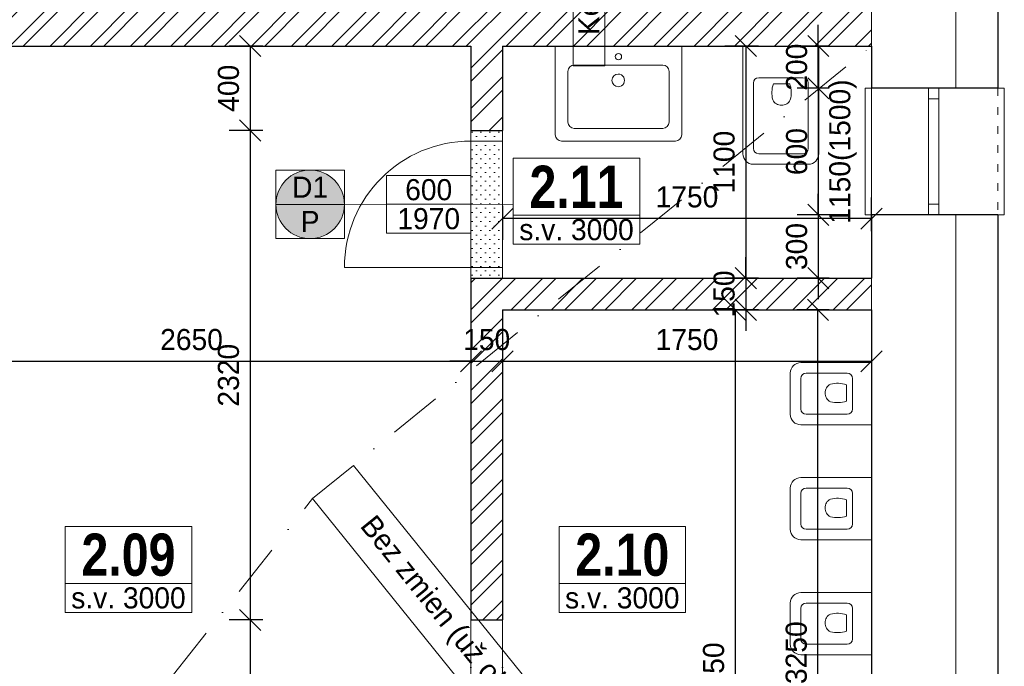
# Model space of a CAD drawing. Header units: millimetres. Extents: x -65956 to 5894746, y -14679 to 163521.
# Tile 20 of 89: x -40146 to -35476, y 1424 to 4488. Entities that reach past the tile are written whole.
import ezdxf

# ---------------------------------------------------------------- set-up
doc = ezdxf.new("R2010")
doc.units = ezdxf.units.MM
for name, pattern in [('__$$DASHDOT$$', [10.01, 5, -2.5, 0.01, -2.5]), ('ACAD_ISO03W100', [30, 12, -18]), ('ČERCHOVANÁ', [1, 0.5, -0.25, 0, -0.25])]:
    doc.linetypes.add(name, pattern=pattern)
doc.layers.get('0').update_dxf_attribs({"lineweight": 5})
doc.layers.get('Defpoints').update_dxf_attribs({"color": 2, "lineweight": 30})
doc.layers.add('- pomocna', color=232, linetype='Continuous', lineweight=0, plot=False)
for name, color, linetype, lineweight in [('- zariadenie', 30, 'Continuous', 0), ('A-Místnosti-T', 6, 'Continuous', 5), ('H popisky', 30, 'Continuous', 25), ('H stavba', 82, 'Continuous', 30), ('KOTY', 51, 'Continuous', 5), ('m_popis', 7, 'Continuous', 0), ('otvor', 163, 'Continuous', 5), ('RE-nove', 10, 'Continuous', 0), ('Tbč stavba', 4, 'ČERCHOVANÁ', 0), ('Tč stavba', 7, 'ACAD_ISO03W100', 5), ('VT kóty', 51, 'Continuous', 5), ('VT sanita', 210, 'Continuous', 5), ('VT šrafy', 253, 'Continuous', 9)]:
    doc.layers.add(name, color=color, linetype=linetype, lineweight=lineweight)
doc.styles.add('1-100_te_2mm_200', font='technic_.ttf', dxfattribs={"height": 200})
doc.styles.add('1-20_ce_5mm_100', font='GOTHIC.TTF', dxfattribs={"height": 100})
doc.styles.add('1-50_ce_2mm_100', font='GOTHIC.TTF', dxfattribs={"height": 100})
doc.dimstyles.new('technic_1-100', dxfattribs={"dimtxt": 200, "dimasz": 240, "dimexe": 300, "dimexo": 200, "dimgap": 100, "dimtad": 1, "dimdec": 1, "dimrnd": 0.5, "dimtxsty": '1-100_te_2mm_200', "dimblk": 'OBLIQUE', "dimcen": 2.5, "dimclrd": 256, "dimclrt": 256, "dimadec": 0, "dimazin": 0, "dimtfac": 1, "dimtdec": 1, "dimtix": 1, "dimtmove": 1, "dimatfit": 3, "dimldrblk": 'OBLIQUE', "dimfxl": 400, "dimfxlon": 1, "dimarcsym": 0})
pattern_1 = [(45, (0, -10810.44), (-95.4594, 95.4594), []), (45, (63.64, -10810.44), (-95.4594, 95.4594), [])]

# ---------------------------------------------------------------- blocks, each defined once
blk = doc.blocks.new('_Oblique')
at = {"color": 0, "linetype": 'ByBlock', "lineweight": -2}
blk.add_line((-0.5, -0.5), (0.5, 0.5), dxfattribs=at)
blk = doc.blocks.new('*D640')
at = {"layer": 'Defpoints', "color": 0, "transparency": 16777216}
for p in [(-37856, 3963.3), (-37856, 3545.5), (-36106, 3263.3)]:
    blk.add_point(p, dxfattribs=at)
at = {"layer": 'KOTY', "color": 0, "lineweight": -2, "transparency": 16777216}
for p, q in [((-36106, 3485.5), (-36106, 3645.5)), ((-37856, 3605.5), (-37856, 3445.5))]:
    blk.add_line(p, q, dxfattribs=at)
at = {"layer": 'KOTY', "lineweight": -2, "transparency": 16777216}
blk.add_line((-36106, 3545.5), (-37856, 3545.5), dxfattribs=at)
at = {"layer": 'KOTY', "lineweight": -2, "transparency": 16777216, "xscale": 100, "yscale": 100, "zscale": 100, "rotation": 180}
blk.add_blockref('_Oblique', (-37856, 3545.5), dxfattribs=at)
at = {"layer": 'KOTY', "lineweight": -2, "transparency": 16777216, "xscale": 100, "yscale": 100, "zscale": 100}
blk.add_blockref('_Oblique', (-36106, 3545.5), dxfattribs=at)
at = {"layer": 'KOTY', "transparency": 16777216, "insert": (-36981, 3648), "char_height": 100, "attachment_point": 5, "style": '1-20_ce_5mm_100'}
blk.add_mtext('1750', dxfattribs=at)
blk = doc.blocks.new('*D641')
at = {"layer": 'Defpoints', "color": 0, "transparency": 16777216}
for p in [(-36358.2, 4363.3), (-36106, 4363.3), (-36106, 4163.3)]:
    blk.add_point(p, dxfattribs=at)
at = {"layer": 'KOTY', "lineweight": -2, "transparency": 16777216}
for p, q in [((-36358.2, 4363.3), (-36358.2, 4463.3)), ((-36358.2, 4163.3), (-36358.2, 4363.3)), ((-36358.2, 4163.3), (-36358.2, 4063.3))]:
    blk.add_line(p, q, dxfattribs=at)
at = {"layer": 'KOTY', "color": 0, "lineweight": -2, "transparency": 16777216}
for p, q in [((-36306, 4363.3), (-36458.2, 4363.3)), ((-36306, 4163.3), (-36458.2, 4163.3))]:
    blk.add_line(p, q, dxfattribs=at)
at = {"layer": 'KOTY', "lineweight": -2, "transparency": 16777216, "xscale": 100, "yscale": 100, "zscale": 100}
for p, rotation in [((-36358.2, 4363.3), 270), ((-36358.2, 4163.3), 90)]:
    blk.add_blockref('_Oblique', p, dxfattribs=dict(at, rotation=rotation))
at = {"layer": 'KOTY', "transparency": 16777216, "insert": (-36460.7, 4263.3), "char_height": 100, "attachment_point": 5, "rotation": 90, "style": '1-20_ce_5mm_100'}
blk.add_mtext('200', dxfattribs=at)
blk = doc.blocks.new('*D642')
at = {"layer": 'Defpoints', "color": 0, "transparency": 16777216}
for p in [(-36106, 4163.3), (-36358.2, 3563.3), (-36106, 3563.3)]:
    blk.add_point(p, dxfattribs=at)
at = {"layer": 'KOTY', "lineweight": -2, "transparency": 16777216}
for p, q in [((-36358.2, 4163.3), (-36358.2, 4263.3)), ((-36358.2, 4163.3), (-36358.2, 3563.3)), ((-36358.2, 3563.3), (-36358.2, 3463.3))]:
    blk.add_line(p, q, dxfattribs=at)
at = {"layer": 'KOTY', "color": 0, "lineweight": -2, "transparency": 16777216}
for p, q in [((-36306, 4163.3), (-36458.2, 4163.3)), ((-36306, 3563.3), (-36458.2, 3563.3))]:
    blk.add_line(p, q, dxfattribs=at)
at = {"layer": 'KOTY', "lineweight": -2, "transparency": 16777216, "xscale": 100, "yscale": 100, "zscale": 100}
for p, rotation in [((-36358.2, 4163.3), 270), ((-36358.2, 3563.3), 90)]:
    blk.add_blockref('_Oblique', p, dxfattribs=dict(at, rotation=rotation))
at = {"layer": 'KOTY', "transparency": 16777216, "char_height": 100, "attachment_point": 5, "rotation": 90, "style": '1-20_ce_5mm_100'}
for s, insert in [('1150(1500)', (-36241.5, 3863.3)), ('600', (-36460.7, 3863.3))]:
    blk.add_mtext(s, dxfattribs=dict(at, insert=insert))
blk = doc.blocks.new('*D643')
at = {"layer": 'Defpoints', "color": 0, "transparency": 16777216}
for p in [(-36106, 3563.3), (-36358.2, 3263.3), (-36106, 3263.3)]:
    blk.add_point(p, dxfattribs=at)
at = {"layer": 'KOTY', "lineweight": -2, "transparency": 16777216}
for p, q in [((-36358.2, 3563.3), (-36358.2, 3663.3)), ((-36358.2, 3563.3), (-36358.2, 3263.3)), ((-36358.2, 3263.3), (-36358.2, 3163.3))]:
    blk.add_line(p, q, dxfattribs=at)
at = {"layer": 'KOTY', "color": 0, "lineweight": -2, "transparency": 16777216}
for p, q in [((-36306, 3563.3), (-36458.2, 3563.3)), ((-36306, 3263.3), (-36458.2, 3263.3))]:
    blk.add_line(p, q, dxfattribs=at)
at = {"layer": 'KOTY', "lineweight": -2, "transparency": 16777216, "xscale": 100, "yscale": 100, "zscale": 100}
for p, rotation in [((-36358.2, 3563.3), 270), ((-36358.2, 3263.3), 90)]:
    blk.add_blockref('_Oblique', p, dxfattribs=dict(at, rotation=rotation))
at = {"layer": 'KOTY', "transparency": 16777216, "insert": (-36460.7, 3413.3), "char_height": 100, "attachment_point": 5, "rotation": 90, "style": '1-20_ce_5mm_100'}
blk.add_mtext('300', dxfattribs=at)
blk = doc.blocks.new('sfdgfdgfdg')
at = {"layer": '- zariadenie'}
for p, q in [((1161908.6, -607680.5), (1162418.7, -607680.5)), ((1162418.7, -607680.5), (1162418.7, -608040.5)), ((1161858.6, -607990.5), (1161858.6, -607730.5)), ((1161933.6, -607730.5), (1162243.7, -607730.5)), ((1161908.6, -607965.5), (1161908.6, -607755.5)), ((1162268.7, -607965.5), (1162268.7, -607755.5)), ((1162239.6, -607864), (1162239.6, -607825.3)), ((1162239.6, -607864), (1162239.6, -607902.6)), ((1162243.7, -607990.5), (1161933.6, -607990.5)), ((1162418.7, -608040.5), (1161908.6, -608040.5))]:
    blk.add_line(p, q, dxfattribs=at)
for centre, radius, start, end in [((1161908.6, -607730.5), 50, 90, 180), ((1161933.6, -607755.5), 25, 90, 180), ((1162243.7, -607755.5), 25, 0, 90), ((1162180.5, -607860.5), 41.5, 113.5039, 185.7802), ((1162197.1, -607943.6), 125.7, 70.245, 105.3461), ((1162180.5, -607867.4), 41.5, 174.2198, 246.4961), ((1162197.1, -607784.3), 125.7, 254.654, 289.755), ((1161933.6, -607965.5), 25, 180, 270), ((1162243.7, -607965.5), 25, 270, 0), ((1161908.6, -607990.5), 50, 180, 270)]:
    blk.add_arc(centre, radius, start, end, dxfattribs=at)
blk = doc.blocks.new('u 600x450')
for p, q in [((300, 0), (-300, 0)), ((-300, 0), (-300, -420)), ((300, -420), (300, 0)), ((210, -90), (-210, -90)), ((-240, -120), (-240, -360)), ((240, -360), (240, -120)), ((-210, -390), (210, -390)), ((-270, -450), (270, -450))]:
    blk.add_line(p, q)
blk.add_circle((0, -50), 15)
for centre, start, end in [((-210, -120), 90, 180), ((210, -120), 360, 90), ((-210, -360), 180, 270), ((210, -360), 270, 360), ((-270, -420), 180, 270), ((270, -420), 270, 360)]:
    blk.add_arc(centre, 30, start, end)
for start_param, end_param in [(4.457203, 7.598795), (1.31561, 4.457203)]:
    blk.add_ellipse((-1.3, -162.4), major_axis=(-29, -7.6), ratio=1, start_param=start_param, end_param=end_param)
blk = doc.blocks.new('*D647')
at = {"layer": 'Defpoints', "color": 0, "transparency": 16777216}
for p in [(-37856, 3113.3), (-36106, 3113.3), (-36106, 2869.3)]:
    blk.add_point(p, dxfattribs=at)
at = {"layer": 'KOTY', "color": 0, "lineweight": -2, "transparency": 16777216}
for p, q in [((-37856, 2913.3), (-37856, 2769.3)), ((-36106, 2913.3), (-36106, 2769.3))]:
    blk.add_line(p, q, dxfattribs=at)
at = {"layer": 'KOTY', "lineweight": -2, "transparency": 16777216}
blk.add_line((-37856, 2869.3), (-36106, 2869.3), dxfattribs=at)
at = {"layer": 'KOTY', "lineweight": -2, "transparency": 16777216, "xscale": 100, "yscale": 100, "zscale": 100, "rotation": 180}
blk.add_blockref('_Oblique', (-37856, 2869.3), dxfattribs=at)
at = {"layer": 'KOTY', "lineweight": -2, "transparency": 16777216, "xscale": 100, "yscale": 100, "zscale": 100}
blk.add_blockref('_Oblique', (-36106, 2869.3), dxfattribs=at)
at = {"layer": 'KOTY', "transparency": 16777216, "insert": (-36981, 2971.8), "char_height": 100, "attachment_point": 5, "style": '1-20_ce_5mm_100'}
blk.add_mtext('1750', dxfattribs=at)
blk = doc.blocks.new('*D648')
at = {"layer": 'Defpoints', "color": 0, "transparency": 16777216}
for p in [(-36106, 4363.3), (-36702, 3263.3), (-36106, 3263.3)]:
    blk.add_point(p, dxfattribs=at)
at = {"layer": 'KOTY', "color": 0, "lineweight": -2, "transparency": 16777216}
for p, q in [((-36642, 4363.3), (-36802, 4363.3)), ((-36642, 3263.3), (-36802, 3263.3))]:
    blk.add_line(p, q, dxfattribs=at)
at = {"layer": 'KOTY', "lineweight": -2, "transparency": 16777216}
blk.add_line((-36702, 4363.3), (-36702, 3263.3), dxfattribs=at)
at = {"layer": 'KOTY', "lineweight": -2, "transparency": 16777216, "xscale": 100, "yscale": 100, "zscale": 100}
for p, rotation in [((-36702, 4363.3), 90), ((-36702, 3263.3), 270)]:
    blk.add_blockref('_Oblique', p, dxfattribs=dict(at, rotation=rotation))
at = {"layer": 'KOTY', "transparency": 16777216, "insert": (-36804.6, 3813.3), "char_height": 100, "attachment_point": 5, "rotation": 90, "style": '1-20_ce_5mm_100'}
blk.add_mtext('1100', dxfattribs=at)
blk = doc.blocks.new('*D649')
at = {"layer": 'Defpoints', "color": 0, "transparency": 16777216}
for p in [(-36106, 3263.3), (-36702, 3113.3), (-36106, 3113.3)]:
    blk.add_point(p, dxfattribs=at)
at = {"layer": 'KOTY', "lineweight": -2, "transparency": 16777216}
for p, q in [((-36702, 3263.3), (-36702, 3363.3)), ((-36702, 3263.3), (-36702, 3113.3)), ((-36702, 3113.3), (-36702, 3013.3))]:
    blk.add_line(p, q, dxfattribs=at)
at = {"layer": 'KOTY', "color": 0, "lineweight": -2, "transparency": 16777216}
for p, q in [((-36642, 3263.3), (-36802, 3263.3)), ((-36642, 3113.3), (-36802, 3113.3))]:
    blk.add_line(p, q, dxfattribs=at)
at = {"layer": 'KOTY', "lineweight": -2, "transparency": 16777216, "xscale": 100, "yscale": 100, "zscale": 100}
for p, rotation in [((-36702, 3263.3), 270), ((-36702, 3113.3), 90)]:
    blk.add_blockref('_Oblique', p, dxfattribs=dict(at, rotation=rotation))
at = {"layer": 'KOTY', "transparency": 16777216, "insert": (-36804.6, 3188.3), "char_height": 100, "attachment_point": 5, "rotation": 90, "style": '1-20_ce_5mm_100'}
blk.add_mtext('150', dxfattribs=at)
blk = doc.blocks.new('*D650')
at = {"layer": 'Defpoints', "color": 0, "transparency": 16777216}
for p in [(-36106, 3113.3), (-37856, -336.7), (-36752, -336.7)]:
    blk.add_point(p, dxfattribs=at)
at = {"layer": 'KOTY', "color": 0, "lineweight": -2, "transparency": 16777216}
for p, q in [((-36692, 3113.3), (-36852, 3113.3)), ((-36812, -336.7), (-36652, -336.7))]:
    blk.add_line(p, q, dxfattribs=at)
at = {"layer": 'KOTY', "lineweight": -2, "transparency": 16777216}
blk.add_line((-36752, 3113.3), (-36752, -336.7), dxfattribs=at)
at = {"layer": 'KOTY', "lineweight": -2, "transparency": 16777216, "xscale": 100, "yscale": 100, "zscale": 100}
for p, rotation in [((-36752, 3113.3), 90), ((-36752, -336.7), 270)]:
    blk.add_blockref('_Oblique', p, dxfattribs=dict(at, rotation=rotation))
at = {"layer": 'KOTY', "transparency": 16777216, "insert": (-36854.6, 1388.3), "char_height": 100, "attachment_point": 5, "rotation": 90, "style": '1-20_ce_5mm_100'}
blk.add_mtext('3450', dxfattribs=at)
blk = doc.blocks.new('fdgfdsgdfs')
at = {"layer": '- zariadenie'}
for p, q in [((1096714.8, -605249), (1096519.8, -605249)), ((1096469.8, -605299), (1096469.8, -605634.1)), ((1096519.8, -605324), (1096519.8, -605519.1)), ((1096689.8, -605299), (1096544.8, -605299)), ((1096714.8, -605519.1), (1096714.8, -605324)), ((1096764.8, -605634.1), (1096764.8, -605299)), ((1096689.8, -605544.1), (1096544.8, -605544.1)), ((1096620.8, -605515), (1096582.2, -605515)), ((1096620.8, -605515), (1096659.5, -605515)), ((1096469.8, -605634.1), (1096764.8, -605634.1))]:
    blk.add_line(p, q, dxfattribs=at)
for centre, radius, start, end in [((1096519.8, -605299), 50, 90, 180), ((1096714.8, -605299), 50, 0, 90), ((1096544.8, -605324), 25, 90, 180), ((1096689.8, -605324), 25, 0, 90), ((1096617.4, -605455.8), 41.5, 84.2198, 156.4961), ((1096624.3, -605455.8), 41.5, 23.5039, 95.7802), ((1096700.5, -605472.5), 125.7, 164.6539, 199.755), ((1096541.2, -605472.5), 125.7, 340.245, 15.346), ((1096544.8, -605519.1), 25, 180, 270), ((1096689.8, -605519.1), 25, 270, 0)]:
    blk.add_arc(centre, radius, start, end, dxfattribs=at)
blk = doc.blocks.new('*D652')
at = {"layer": 'Defpoints', "color": 0, "transparency": 16777216}
for p in [(-38006, 4363.3), (-39052.8, 3963.3), (-38006, 3963.3)]:
    blk.add_point(p, dxfattribs=at)
at = {"layer": 'KOTY', "color": 0, "lineweight": -2, "transparency": 16777216}
for p, q in [((-38992.8, 4363.3), (-39152.8, 4363.3)), ((-38992.8, 3963.3), (-39152.8, 3963.3))]:
    blk.add_line(p, q, dxfattribs=at)
at = {"layer": 'KOTY', "lineweight": -2, "transparency": 16777216}
blk.add_line((-39052.8, 4363.3), (-39052.8, 3963.3), dxfattribs=at)
at = {"layer": 'KOTY', "lineweight": -2, "transparency": 16777216, "xscale": 100, "yscale": 100, "zscale": 100}
for p, rotation in [((-39052.8, 4363.3), 90), ((-39052.8, 3963.3), 270)]:
    blk.add_blockref('_Oblique', p, dxfattribs=dict(at, rotation=rotation))
at = {"layer": 'KOTY', "transparency": 16777216, "insert": (-39155.4, 4163.3), "char_height": 100, "attachment_point": 5, "rotation": 90, "style": '1-20_ce_5mm_100'}
blk.add_mtext('400', dxfattribs=at)
blk = doc.blocks.new('*D653')
at = {"layer": 'Defpoints', "color": 0, "transparency": 16777216}
for p in [(-38006, 3963.3), (-39052.8, 1643.3), (-38006, 1643.3)]:
    blk.add_point(p, dxfattribs=at)
at = {"layer": 'KOTY', "color": 0, "lineweight": -2, "transparency": 16777216}
for p, q in [((-38992.8, 3963.3), (-39152.8, 3963.3)), ((-38992.8, 1643.3), (-39152.8, 1643.3))]:
    blk.add_line(p, q, dxfattribs=at)
at = {"layer": 'KOTY', "lineweight": -2, "transparency": 16777216}
blk.add_line((-39052.8, 3963.3), (-39052.8, 1643.3), dxfattribs=at)
at = {"layer": 'KOTY', "lineweight": -2, "transparency": 16777216, "xscale": 100, "yscale": 100, "zscale": 100}
for p, rotation in [((-39052.8, 3963.3), 90), ((-39052.8, 1643.3), 270)]:
    blk.add_blockref('_Oblique', p, dxfattribs=dict(at, rotation=rotation))
at = {"layer": 'KOTY', "transparency": 16777216, "insert": (-39155.4, 2803.3), "char_height": 100, "attachment_point": 5, "rotation": 90, "style": '1-20_ce_5mm_100'}
blk.add_mtext('2320', dxfattribs=at)
blk = doc.blocks.new('*D654')
at = {"layer": 'Defpoints', "color": 0, "transparency": 16777216}
for p in [(-38006, 1643.3), (-39052.8, 843.3), (-38006, 843.3)]:
    blk.add_point(p, dxfattribs=at)
at = {"layer": 'KOTY', "color": 0, "lineweight": -2, "transparency": 16777216}
for p, q in [((-38992.8, 1643.3), (-39152.8, 1643.3)), ((-38992.8, 843.3), (-39152.8, 843.3))]:
    blk.add_line(p, q, dxfattribs=at)
at = {"layer": 'KOTY', "lineweight": -2, "transparency": 16777216}
blk.add_line((-39052.8, 1643.3), (-39052.8, 843.3), dxfattribs=at)
at = {"layer": 'KOTY', "lineweight": -2, "transparency": 16777216, "xscale": 100, "yscale": 100, "zscale": 100}
for p, rotation in [((-39052.8, 1643.3), 90), ((-39052.8, 843.3), 270)]:
    blk.add_blockref('_Oblique', p, dxfattribs=dict(at, rotation=rotation))
at = {"layer": 'KOTY', "transparency": 16777216, "char_height": 100, "attachment_point": 5, "rotation": 90, "style": '1-20_ce_5mm_100'}
for s, insert in [('2000', (-38950.3, 1243.3)), ('800', (-39155.4, 1243.3))]:
    blk.add_mtext(s, dxfattribs=dict(at, insert=insert))
blk = doc.blocks.new('*D660')
at = {"layer": 'Defpoints', "color": 0, "transparency": 16777216}
for p in [(-40656, 3363.3), (-38006, 3263.3), (-38006, 2869.3)]:
    blk.add_point(p, dxfattribs=at)
at = {"layer": 'KOTY', "color": 0, "lineweight": -2, "transparency": 16777216}
for p, q in [((-40656, 2929.3), (-40656, 2769.3)), ((-38006, 2929.3), (-38006, 2769.3))]:
    blk.add_line(p, q, dxfattribs=at)
at = {"layer": 'KOTY', "lineweight": -2, "transparency": 16777216}
blk.add_line((-40656, 2869.3), (-38006, 2869.3), dxfattribs=at)
at = {"layer": 'KOTY', "lineweight": -2, "transparency": 16777216, "xscale": 100, "yscale": 100, "zscale": 100, "rotation": 180}
blk.add_blockref('_Oblique', (-40656, 2869.3), dxfattribs=at)
at = {"layer": 'KOTY', "lineweight": -2, "transparency": 16777216, "xscale": 100, "yscale": 100, "zscale": 100}
blk.add_blockref('_Oblique', (-38006, 2869.3), dxfattribs=at)
at = {"layer": 'KOTY', "transparency": 16777216, "insert": (-39331, 2971.8), "char_height": 100, "attachment_point": 5, "style": '1-20_ce_5mm_100'}
blk.add_mtext('2650', dxfattribs=at)
blk = doc.blocks.new('*D661')
at = {"layer": 'Defpoints', "color": 0, "transparency": 16777216}
for p in [(-38006, 3263.3), (-37856, 3113.3), (-37856, 2869.3)]:
    blk.add_point(p, dxfattribs=at)
at = {"layer": 'KOTY', "color": 0, "lineweight": -2, "transparency": 16777216}
for p, q in [((-38006, 2929.3), (-38006, 2769.3)), ((-37856, 2913.3), (-37856, 2769.3))]:
    blk.add_line(p, q, dxfattribs=at)
at = {"layer": 'KOTY', "lineweight": -2, "transparency": 16777216}
for p, q in [((-38006, 2869.3), (-38106, 2869.3)), ((-38006, 2869.3), (-37856, 2869.3)), ((-37856, 2869.3), (-37756, 2869.3))]:
    blk.add_line(p, q, dxfattribs=at)
at = {"layer": 'KOTY', "lineweight": -2, "transparency": 16777216, "xscale": 100, "yscale": 100, "zscale": 100}
blk.add_blockref('_Oblique', (-38006, 2869.3), dxfattribs=at)
at = {"layer": 'KOTY', "lineweight": -2, "transparency": 16777216, "xscale": 100, "yscale": 100, "zscale": 100, "rotation": 180}
blk.add_blockref('_Oblique', (-37856, 2869.3), dxfattribs=at)
at = {"layer": 'KOTY', "transparency": 16777216, "insert": (-37931, 2971.8), "char_height": 100, "attachment_point": 5, "style": '1-20_ce_5mm_100'}
blk.add_mtext('150', dxfattribs=at)
blk = doc.blocks.new('*T453')
at = {"layer": 'Defpoints', "color": 8, "linetype": 'ByBlock', "lineweight": 0, "transparency": 16777216}
for p, q in [((0, 0), (600, 0)), ((0, 0), (0, -270.7)), ((600, 0), (600, -270.7)), ((0, -270.7), (600, -270.7))]:
    blk.add_line(p, q, dxfattribs=at)
at = {"layer": 'H popisky', "color": 0, "transparency": 16777216, "insert": (300, -135.3), "char_height": 200, "width": 596, "attachment_point": 5, "style": '1-50_ce_2mm_100'}
blk.add_mtext('{\\fTechnicLite|b1|i0|c2|p2;\\C256;2.09}', dxfattribs=at)
blk = doc.blocks.new('*T454')
at = {"layer": 'Defpoints', "color": 8, "linetype": 'ByBlock', "lineweight": 0, "transparency": 16777216}
for p, q in [((0, 0), (600, 0)), ((0, 0), (0, -270.7)), ((600, 0), (600, -270.7)), ((0, -270.7), (600, -270.7))]:
    blk.add_line(p, q, dxfattribs=at)
at = {"layer": 'H popisky', "color": 0, "transparency": 16777216, "insert": (300, -135.3), "char_height": 200, "width": 596, "attachment_point": 5, "style": '1-50_ce_2mm_100'}
blk.add_mtext('{\\fTechnicLite|b1|i0|c2|p2;\\C256;2.10}', dxfattribs=at)
blk = doc.blocks.new('*T455')
at = {"layer": 'Defpoints', "color": 8, "linetype": 'ByBlock', "lineweight": 0, "transparency": 16777216}
for p, q in [((0, 0), (600, 0)), ((0, 0), (0, -270.7)), ((600, 0), (600, -270.7)), ((0, -270.7), (600, -270.7))]:
    blk.add_line(p, q, dxfattribs=at)
at = {"layer": 'H popisky', "color": 0, "transparency": 16777216, "insert": (300, -135.3), "char_height": 200, "width": 596, "attachment_point": 5, "style": '1-50_ce_2mm_100'}
blk.add_mtext('{\\fTechnicLite|b1|i0|c2|p2;\\C256;2.11}', dxfattribs=at)
blk = doc.blocks.new('*T464')
at = {"layer": 'Defpoints', "color": 8, "linetype": 'ByBlock', "lineweight": 0, "transparency": 16777216}
for p, q in [((0, 0), (194.4, 157.2)), ((194.4, 157.2), (1452, -1397.9)), ((0, 0), (1257.7, -1555.1)), ((1257.7, -1555.1), (1452, -1397.9))]:
    blk.add_line(p, q, dxfattribs=at)
at = {"layer": 'A-Místnosti-T', "color": 0, "transparency": 16777216, "insert": (726, -698.9), "char_height": 100, "width": 1996, "attachment_point": 5, "rotation": 308.964, "style": '1-50_ce_2mm_100'}
blk.add_mtext('Bez zmien (už obnovené) ', dxfattribs=at)
blk = doc.blocks.new('*T480')
at = {"layer": 'Defpoints', "color": 8, "linetype": 'ByBlock', "lineweight": 0, "transparency": 16777216}
for p, q in [((0, 137.3), (600, 137.3)), ((0, 0), (0, 137.3)), ((600, 0), (600, 137.3)), ((0, 0), (600, 0))]:
    blk.add_line(p, q, dxfattribs=at)
at = {"layer": 'm_popis', "color": 0, "transparency": 16777216, "insert": (300, 68.7), "char_height": 100, "width": 596, "attachment_point": 5, "style": '1-50_ce_2mm_100'}
blk.add_mtext('s.v. 3000', dxfattribs=at)
blk = doc.blocks.new('*T481')
at = {"layer": 'Defpoints', "color": 8, "linetype": 'ByBlock', "lineweight": 0, "transparency": 16777216}
for p, q in [((0, 137.3), (600, 137.3)), ((0, 0), (0, 137.3)), ((600, 0), (600, 137.3)), ((0, 0), (600, 0))]:
    blk.add_line(p, q, dxfattribs=at)
at = {"layer": 'm_popis', "color": 0, "transparency": 16777216, "insert": (300, 68.7), "char_height": 100, "width": 596, "attachment_point": 5, "style": '1-50_ce_2mm_100'}
blk.add_mtext('s.v. 3000', dxfattribs=at)
blk = doc.blocks.new('*T482')
at = {"layer": 'Defpoints', "color": 8, "linetype": 'ByBlock', "lineweight": 0, "transparency": 16777216}
for p, q in [((0, 137.3), (600, 137.3)), ((0, 0), (0, 137.3)), ((600, 0), (600, 137.3)), ((0, 0), (600, 0))]:
    blk.add_line(p, q, dxfattribs=at)
at = {"layer": 'm_popis', "color": 0, "transparency": 16777216, "insert": (300, 68.7), "char_height": 100, "width": 596, "attachment_point": 5, "style": '1-50_ce_2mm_100'}
blk.add_mtext('s.v. 3000', dxfattribs=at)
blk = doc.blocks.new('*D750')
at = {"layer": 'Defpoints', "color": 0, "transparency": 16777216}
for p in [(-36359.8, 3113.3), (-36106, 3113.3), (-36106, -136.7)]:
    blk.add_point(p, dxfattribs=at)
at = {"layer": 'KOTY', "color": 0, "lineweight": -2, "transparency": 16777216}
for p, q in [((-36306, 3113.3), (-36459.8, 3113.3)), ((-36306, -136.7), (-36459.8, -136.7))]:
    blk.add_line(p, q, dxfattribs=at)
at = {"layer": 'KOTY', "lineweight": -2, "transparency": 16777216}
blk.add_line((-36359.8, -136.7), (-36359.8, 3113.3), dxfattribs=at)
at = {"layer": 'KOTY', "lineweight": -2, "transparency": 16777216, "xscale": 100, "yscale": 100, "zscale": 100}
for p, rotation in [((-36359.8, 3113.3), 90), ((-36359.8, -136.7), 270)]:
    blk.add_blockref('_Oblique', p, dxfattribs=dict(at, rotation=rotation))
at = {"layer": 'KOTY', "transparency": 16777216, "insert": (-36462.3, 1488.3), "char_height": 100, "attachment_point": 5, "rotation": 90, "style": '1-20_ce_5mm_100'}
blk.add_mtext('3250', dxfattribs=at)
blk = doc.blocks.new('*T485')
at = {"layer": 'Defpoints', "color": 8, "linetype": 'ByBlock', "lineweight": 0, "transparency": 16777216}
for p, q in [((0, 274.7), (400, 274.7)), ((0, 0), (0, 274.7)), ((400, 0), (400, 274.7)), ((0, 137.3), (400, 137.3)), ((0, 0), (400, 0))]:
    blk.add_line(p, q, dxfattribs=at)
at = {"layer": 'VT kóty', "color": 0, "transparency": 16777216, "char_height": 100, "width": 396, "attachment_point": 5, "style": '1-50_ce_2mm_100'}
for s, insert in [('600', (200, 206)), ('1970', (200, 68.7))]:
    blk.add_mtext(s, dxfattribs=dict(at, insert=insert))
blk = doc.blocks.new('*T486')
at = {"layer": 'Defpoints', "color": 8, "linetype": 'ByBlock', "lineweight": 0, "transparency": 16777216}
for p, q in [((0, 0), (324.9, 0)), ((0, 0), (0, -324.9)), ((324.9, 0), (324.9, -324.9)), ((0, -162.5), (324.9, -162.5)), ((0, -324.9), (324.9, -324.9))]:
    blk.add_line(p, q, dxfattribs=at)
at = {"layer": 'VT kóty', "color": 0, "transparency": 16777216, "char_height": 100, "width": 320.944, "attachment_point": 5, "style": '1-50_ce_2mm_100'}
for s, insert in [('D1', (162.5, -81.2)), ('P', (162.5, -243.7))]:
    blk.add_mtext(s, dxfattribs=dict(at, insert=insert))
blk = doc.blocks.new('*T974')
at = {"layer": 'Defpoints', "color": 8, "linetype": 'ByBlock', "lineweight": 0, "transparency": 16777216}
for p, q in [((-150, 0), (-150, 1414.1)), ((0, 1414.1), (-150, 1414.1)), ((0, 0), (0, 1414.1)), ((0, 0), (-150, 0))]:
    blk.add_line(p, q, dxfattribs=at)
at = {"layer": 'm_popis', "color": 0, "transparency": 16777216, "insert": (-75, 707.1), "char_height": 100, "width": 1410.137, "attachment_point": 5, "rotation": 90, "style": '1-50_ce_2mm_100'}
blk.add_mtext('Ker. obkl. 1500mm', dxfattribs=at)

msp = doc.modelspace()

# ---------------------------------------------------------------- hatches: boundary and pattern name
at = {"layer": 'RE-nove'}
h = msp.add_hatch(dxfattribs=at)
h.set_pattern_fill('OMITKA', color=256, scale=30, angle=-270)
h.set_pattern_definition([(135, (-49901.198, -59450.593), (-21.213203, -21.213203), [0, -30])])
h.paths.add_polyline_path([(-37856.01, 3263.35), (-37856.01, 3963.37), (-38006.01, 3963.33), (-38006.01, 3263.32)])
msp.add_hatch(color=256, dxfattribs=at).paths.add_polyline_path([(-38605.99, 3613.22, 1), (-38930.94, 3613.22, 1)])
at = {"layer": 'VT šrafy'}
h = msp.add_hatch(dxfattribs=at)
h.set_pattern_fill('ZDIVO-OBECNE', color=256, scale=45, style=0)
h.set_pattern_definition(pattern_1)
h.paths.add_polyline_path([(-40856.01, -336.67), (-40656.01, -336.67), (-40656.01, -186.67), (-40656.01, 3363.33), (-40856.01, 3363.33)])
h.paths.add_polyline_path([(-41426.01, 4563.33), (-41426.01, 4363.33), (-40856.01, 4363.33), (-40856.01, 4263.33), (-40656.01, 4263.33), (-40656.01, 4363.33), (-38006.01, 4363.33), (-38006.01, 3963.33), (-37856.01, 3963.33), (-37856.01, 4363.33), (-36106.01, 4363.33), (-36106.01, 4563.33), (-37806.01, 4563.33), (-37806.01, 8013.33), (-37956.01, 8013.33), (-37956.01, 4563.33)])
h.paths.add_polyline_path([(-37806.01, 9363.33), (-37956.01, 9363.33), (-37956.01, 8913.33), (-37806.01, 8913.33)])
h = msp.add_hatch(dxfattribs=at)
h.set_pattern_fill('ZDIVO-OBECNE', color=256, scale=45, style=0)
h.set_pattern_definition(pattern_1)
h.paths.add_polyline_path([(-38006.01, 3263.33), (-38006.01, 1643.33), (-37856.01, 1643.33), (-37856.01, 3113.33), (-36106.01, 3113.33), (-36106.01, 3263.33)])

# ---------------------------------------------------------------- linework, layer by layer
at = {"layer": '- pomocna'}
for points in [[(-40656.01, -186.67), (-40146.01, -186.67), (-40146.01, -336.67), (-38696.01, -336.67), (-38696.01, -186.67), (-38006.01, -186.67), (-38006.01, 613.33), (-38806.01, 613.33), (-38806.01, 713.33), (-38006.01, 713.33), (-38006.01, 4363.33), (-40656.01, 4363.33), (-40656.01, -186.67)], [(-37856.01, -336.67), (-36296.01, -336.67), (-36296.01, -36.67), (-36106.01, -36.67), (-36106.01, 3113.33), (-37856.01, 3113.33), (-37856.01, -336.67)]]:
    msp.add_lwpolyline(points, dxfattribs=at)
msp.add_lwpolyline([(-36106.01, 3263.33), (-37856.01, 3263.33), (-37856.01, 4363.33), (-36106.01, 4363.33)], close=True, dxfattribs=at)
at = {"linetype": 'Continuous'}
for p, q in [((-35706.01, 9763.33), (-35706.01, 4163.33)), ((-35706.01, 3563.33), (-35706.01, -736.67))]:
    msp.add_line(p, q, dxfattribs=at)
for p, q in [((-36106.01, 4563.33), (-36106.01, 4363.33)), ((-36106.01, 3113.33), (-36106.01, 3263.33))]:
    msp.add_line(p, q)
at = {"layer": 'H stavba'}
for p, q in [((-35506.01, 9963.33), (-35506.01, 4163.33)), ((-40656.01, 4363.33), (-38006.01, 4363.33)), ((-38006.01, 4363.33), (-38006.01, 3963.33)), ((-37856.01, 4363.33), (-36106.01, 4363.33)), ((-37856.01, 4363.33), (-37856.01, 3963.33)), ((-36106.01, 4363.33), (-36106.01, 4163.33)), ((-35506.01, 4163.33), (-36106.01, 4163.33)), ((-38006.01, 3963.33), (-37856.01, 3963.33)), ((-35506.01, 3563.33), (-36106.01, 3563.33)), ((-36106.01, 3563.33), (-36106.01, 3263.33)), ((-35506.01, 3563.33), (-35506.01, -936.67)), ((-38006.01, 3263.33), (-36106.01, 3263.33)), ((-38006.01, 3263.33), (-38006.01, 1643.33)), ((-37856.01, 3113.33), (-36106.01, 3113.33)), ((-37856.01, 3113.33), (-37856.01, 1643.33)), ((-36106.01, 3113.33), (-36106.01, -136.67)), ((-38006.01, 1643.33), (-37856.01, 1643.33))]:
    msp.add_line(p, q, dxfattribs=at)
at = {"layer": 'otvor'}
for p, q in [((-35836.01, 3563.33), (-35836.01, 4163.33)), ((-35786.01, 3563.33), (-35786.01, 4163.33)), ((-35786.01, 4113.33), (-35836.01, 4113.33)), ((-38006.01, 3963.33), (-38006.01, 3263.33)), ((-37856.01, 3963.33), (-37856.01, 3263.33)), ((-38006.01, 3913.33), (-37856.01, 3913.33)), ((-35786.01, 3613.33), (-35836.01, 3613.33)), ((-38606.01, 3313.33), (-37856.01, 3313.33))]:
    msp.add_line(p, q, dxfattribs=at)
for points in [[(-36106.01, 4163.33), (-36136.01, 4163.33), (-36136.01, 3563.33), (-36106.01, 3563.33)], [(-35506.01, 4163.33), (-35476.01, 4163.33), (-35476.01, 3563.33), (-35506.01, 3563.33)]]:
    msp.add_lwpolyline(points, dxfattribs=at)
msp.add_arc((-38006.01, 3313.33), 600, 90, 180, dxfattribs=at)
at = {"layer": 'Tbč stavba', "ltscale": 300}
for p, q in [((-38006.01, 1643.33), (-38006.01, 843.33)), ((-37856.01, 1643.33), (-37856.01, 843.33))]:
    msp.add_line(p, q, dxfattribs=at)
at = {"layer": 'Tč stavba', "ltscale": 3}
for p, q in [((-36106.01, 4163.33), (-36106.01, 3563.33)), ((-35506.01, 4163.33), (-35506.01, 3563.33))]:
    msp.add_line(p, q, dxfattribs=at)
at = {"layer": 'VT sanita'}
msp.add_line((-37805.06, 3613.36), (-38606.01, 3613.22), dxfattribs=at)
at = {"layer": 'VT sanita', "linetype": '__$$DASHDOT$$', "ltscale": 50}
msp.add_lwpolyline([(-40656.01, -186.67), (-38757.52, 2218.94), (-36106.01, 4363.33)], dxfattribs=at)
at = {"layer": 'VT sanita'}
msp.add_circle((-38768.47, 3613.22), 162.47, dxfattribs=at)

# ---------------------------------------------------------------- block references
at = {"layer": '- zariadenie', "linetype": 'Continuous'}
msp.add_blockref('u 600x450', (-37305.97, 4363.33), dxfattribs=at)
at = {"layer": '- zariadenie', "rotation": 90}
msp.add_blockref('sfdgfdgfdg', (-644396.47, -1158055.37), dxfattribs=at)
for name, p in [('*T974', (-37370.78, 4269.56)), ('*T455', (-37805.06, 3831.88)), ('*T486', (-38930.94, 3775.69)), ('*T485', (-38406.01, 3476)), ('*T482', (-37805.06, 3423.88)), ('*T464', (-38757.52, 2218.94)), ('*T453', (-39930.06, 2086.67)), ('*T454', (-37587.97, 2086.67)), ('*T480', (-39930.06, 1678.67)), ('*T481', (-37587.97, 1678.67))]:
    msp.add_blockref(name, p)
at = {"layer": 'H stavba', "rotation": 90}
for p in [(-641740.1, -1093901.49), (-641740.1, -1094446.49), (-641740.1, -1094991.49)]:
    msp.add_blockref('fdgfdsgdfs', p, dxfattribs=at)

# ---------------------------------------------------------------- dimensions: what is measured, and where the dimension line sits
at = {"layer": 'KOTY'}
for base, p1, p2, picture, middle in [((-36358.18, 4363.33), (-36106.01, 4163.33), (-36106.01, 4363.33), '*D641', (-36460.7, 4263.33)), ((-39052.85, 3963.33), (-38006.01, 4363.33), (-38006.01, 3963.33), '*D652', (-39155.37, 4163.33)), ((-36702.05, 3263.33), (-36106.01, 4363.33), (-36106.01, 3263.33), '*D648', (-36804.56, 3813.33)), ((-39052.85, 1643.33), (-38006.01, 3963.33), (-38006.01, 1643.33), '*D653', (-39155.37, 2803.33)), ((-36358.18, 3263.33), (-36106.01, 3563.33), (-36106.01, 3263.33), '*D643', (-36460.7, 3413.33)), ((-36702.05, 3113.33), (-36106.01, 3263.33), (-36106.01, 3113.33), '*D649', (-36804.56, 3188.33)), ((-36752.05, -336.67), (-36106.01, 3113.33), (-37856.01, -336.67), '*D650', (-36854.56, 1388.33))]:
    dim = msp.add_linear_dim(base=base, p1=p1, p2=p2, angle=90, dimstyle='technic_1-100', override={"dimtxt": 100, "dimasz": 100, "dimexe": 100, "dimgap": 50, "dimtxsty": '1-20_ce_5mm_100', "dimfxl": 60}, dxfattribs=at)
    dim.commit()
    dim.dimension.update_dxf_attribs({"geometry": picture, "text_midpoint": middle})
for base, p1, p2, text, picture, middle in [((-36358.18, 3563.33), (-36106.01, 4163.33), (-36106.01, 3563.33), '<>\\X 1150(1500)', '*D642', (-36358.18, 3863.33)), ((-39052.85, 843.33), (-38006.01, 1643.33), (-38006.01, 843.33), '<>\\X 2000', '*D654', (-39052.85, 1243.33))]:
    dim = msp.add_linear_dim(base=base, p1=p1, p2=p2, angle=90, text=text, dimstyle='technic_1-100', override={"dimtxt": 100, "dimasz": 100, "dimexe": 100, "dimgap": 50, "dimtxsty": '1-20_ce_5mm_100', "dimfxl": 60}, dxfattribs=at)
    dim.commit()
    dim.dimension.update_dxf_attribs({"geometry": picture, "text_midpoint": middle})
for base, p1, p2, picture, middle in [((-37856.01, 3545.47), (-36106.01, 3263.33), (-37856.01, 3963.33), '*D640', (-36981.01, 3647.98)), ((-38006.01, 2869.27), (-40656.01, 3363.33), (-38006.01, 3263.33), '*D660', (-39331.01, 2971.79)), ((-37856.01, 2869.27), (-38006.01, 3263.33), (-37856.01, 3113.33), '*D661', (-37931.01, 2971.79)), ((-36106.01, 2869.27), (-37856.01, 3113.33), (-36106.01, 3113.33), '*D647', (-36981.01, 2971.79))]:
    dim = msp.add_linear_dim(base=base, p1=p1, p2=p2, dimstyle='technic_1-100', override={"dimtxt": 100, "dimasz": 100, "dimexe": 100, "dimgap": 50, "dimtxsty": '1-20_ce_5mm_100', "dimfxl": 60}, dxfattribs=at)
    dim.commit()
    dim.dimension.update_dxf_attribs({"geometry": picture, "text_midpoint": middle})
dim = msp.add_aligned_dim(p1=(-36106.01, -136.67), p2=(-36106.01, 3113.33), distance=253.76, dimstyle='technic_1-100', override={"dimtxt": 100, "dimasz": 100, "dimexe": 100, "dimgap": 50, "dimtxsty": '1-20_ce_5mm_100', "dimfxl": 60}, dxfattribs=at)
dim.commit()
dim.dimension.update_dxf_attribs({"geometry": '*D750', "text_midpoint": (-36462.28, 1488.33)})

doc.saveas('drawing.dxf')
